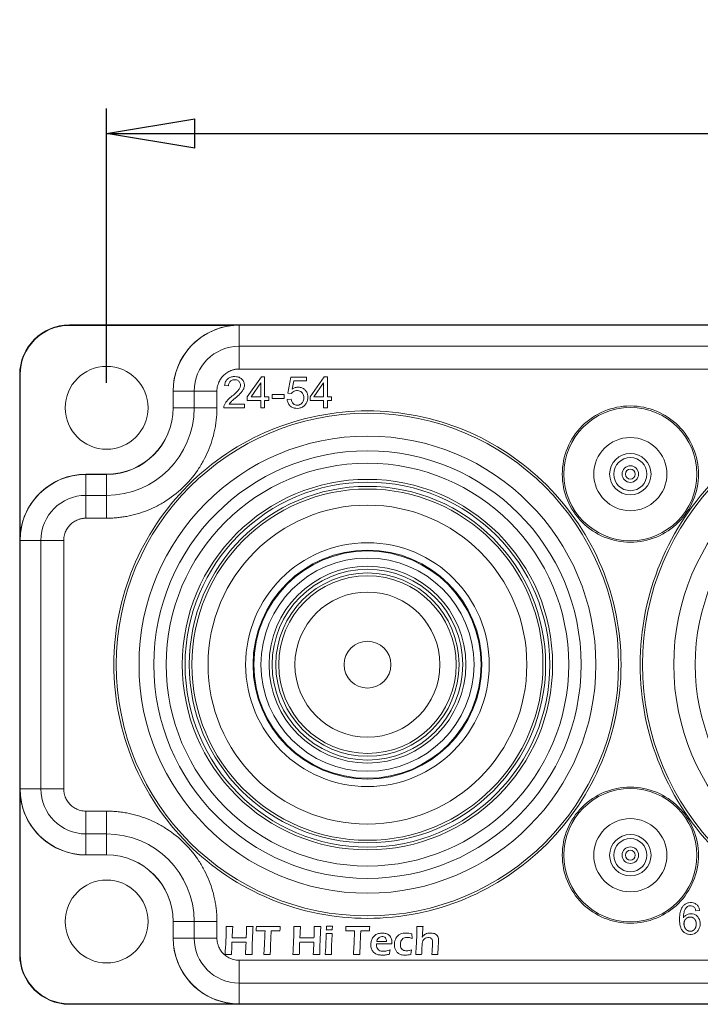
# Model space of a CAD drawing. Header units: millimetres. Extents: x 87 to 873, y 218 to 565.
# Tile 2 of 6: x 87 to 169, y 386 to 504. Entities that reach past the tile are written whole.
import ezdxf

# ---------------------------------------------------------------- set-up
doc = ezdxf.new("R2010")
doc.units = ezdxf.units.MM
doc.header["$LTSCALE"] = 3
doc.layers.add('FORMAT', color=7, linetype='Continuous')
doc.styles.add('SLDTEXTSTYLE1', font='TXT', dxfattribs={"width": 0.75})
doc.dimstyles.new('SLDDIMSTYLE0', dxfattribs={"dimtxt": 10.5, "dimasz": 10.668, "dimexe": 0, "dimexo": 0.0625, "dimgap": 2.625, "dimtad": 1, "dimrnd": 1e-09, "dimzin": 12, "dimdsep": 46, "dimtxsty": 'SLDTEXTSTYLE1', "dimblk1": 'CLOSED', "dimblk2": 'CLOSED', "dimsah": 1, "dimcen": 0.09, "dimadec": 0, "dimazin": 3, "dimtfac": 1, "dimtofl": 0, "dimtmove": 0, "dimatfit": 3, "dimldrblk": 'CLOSED', "dimfxl": 1, "dimfrac": 2, "dimtolj": 1, "dimtzin": 12, "dimarcsym": 0})

# ---------------------------------------------------------------- blocks, each defined once
blk = doc.blocks.new('_CLOSED')
at = {"color": 0, "linetype": 'ByBlock', "lineweight": -2}
for p, q in [((-1, 0.166667), (0, 0)), ((-1, 0.166667), (-1, -0.166667)), ((0, 0), (-1, -0.166667)), ((0, 0), (-1, 0))]:
    blk.add_line(p, q, dxfattribs=at)
blk = doc.blocks.new('*D2')
at = {"layer": 'FORMAT'}
for p, q in [((97.26, 460.52), (97.26, 493.64)), ((290.26, 460.52), (290.26, 493.64)), ((97.26, 490.64), (290.26, 490.64))]:
    blk.add_line(p, q, dxfattribs=at)
at = {"layer": 'FORMAT', "xscale": 10.668, "yscale": 10.668, "rotation": 180}
blk.add_blockref('_CLOSED', (97.26, 490.64, -22.05), dxfattribs=at)
at = {"layer": 'FORMAT', "xscale": 10.668, "yscale": 10.668}
blk.add_blockref('_CLOSED', (290.26, 490.64, -22.05), dxfattribs=at)
at = {"layer": 'FORMAT', "insert": (169.87, 504.18, -22.05), "char_height": 10.5, "attachment_point": 1, "style": 'SLDTEXTSTYLE1'}
blk.add_mtext('193', dxfattribs=at)

msp = doc.modelspace()

# ---------------------------------------------------------------- linework, layer by layer
at = {"color": 7, "linetype": 'Continuous', "lineweight": 15}
for p, q in [((92.76, 467.464), (92.76, 467.516)), ((111.048, 467.516), (92.76, 467.516)), ((112.614, 467.464), (92.76, 467.464)), ((112.614, 467.464), (112.614, 467.471)), ((113.26, 467.516), (274.26, 467.516)), ((113.26, 467.497), (113.26, 467.516)), ((113.26, 467.497), (274.26, 467.497)), ((113.26, 467.497), (113.26, 467.474)), ((113.26, 464.949), (113.26, 467.474)), ((113.26, 467.474), (274.26, 467.474)), ((274.26, 464.949), (113.26, 464.949)), ((113.26, 462.195), (113.26, 464.949)), ((86.812, 461.516), (86.76, 461.516)), ((86.76, 461.516), (86.76, 443.728)), ((86.812, 461.516), (86.812, 442.162)), ((274.26, 462.195), (113.26, 462.195)), ((114.247, 458.84), (115.962, 461.275)), ((115.962, 461.275), (116.339, 461.275)), ((116.339, 461.275), (116.339, 458.84)), ((119.15, 459.293), (119.514, 461.224)), ((119.514, 461.224), (121.383, 461.224)), ((121.383, 461.224), (121.383, 460.783)), ((121.837, 458.84), (123.552, 461.275)), ((123.552, 461.275), (123.929, 461.275)), ((123.929, 461.275), (123.929, 458.84)), ((111.98, 460.155), (111.506, 460.204)), ((115.878, 460.534), (114.701, 458.84)), ((115.878, 458.84), (115.878, 460.534)), ((119.883, 460.783), (119.68, 459.773)), ((121.383, 460.783), (119.883, 460.783)), ((123.467, 460.534), (122.291, 458.84)), ((123.467, 458.84), (123.467, 460.534)), ((105.286, 459.516), (105.302, 459.516)), ((105.286, 457.516), (105.286, 459.516)), ((105.302, 459.516), (107.828, 459.516)), ((105.302, 457.516), (105.302, 459.516)), ((107.828, 459.516), (110.581, 459.516)), ((107.828, 459.516), (107.828, 457.516)), ((110.581, 457.516), (110.581, 459.516)), ((114.247, 458.416), (114.247, 458.84)), ((114.701, 458.84), (115.878, 458.84)), ((116.339, 458.84), (116.847, 458.84)), ((116.847, 458.84), (116.847, 458.416)), ((117.267, 458.645), (117.267, 459.109)), ((117.267, 459.109), (118.685, 459.109)), ((118.685, 458.645), (118.685, 459.109)), ((119.583, 459.237), (119.15, 459.293)), ((121.837, 458.416), (121.837, 458.84)), ((122.291, 458.84), (123.467, 458.84)), ((123.929, 458.84), (124.437, 458.84)), ((124.437, 458.84), (124.437, 458.416)), ((112.06, 457.96), (113.903, 457.96)), ((113.903, 457.96), (113.903, 457.516)), ((115.878, 458.416), (114.247, 458.416)), ((115.878, 457.516), (115.878, 458.416)), ((116.339, 458.416), (116.339, 457.516)), ((116.847, 458.416), (116.339, 458.416)), ((118.685, 458.645), (117.267, 458.645)), ((119.067, 458.501), (119.552, 458.542)), ((123.467, 458.416), (121.837, 458.416)), ((123.467, 457.516), (123.467, 458.416)), ((123.929, 458.416), (123.929, 457.516)), ((124.437, 458.416), (123.929, 458.416)), ((105.286, 457.516), (105.302, 457.516)), ((107.828, 457.516), (105.302, 457.516)), ((107.828, 457.516), (110.581, 457.516)), ((113.903, 457.516), (111.419, 457.516)), ((116.339, 457.516), (115.878, 457.516)), ((123.929, 457.516), (123.467, 457.516)), ((94.76, 449.49), (94.76, 449.474)), ((94.76, 449.49), (97.26, 449.49)), ((94.76, 446.949), (94.76, 449.474)), ((94.76, 449.474), (97.26, 449.474)), ((97.26, 449.474), (97.26, 449.49)), ((97.26, 446.949), (97.26, 449.474)), ((97.26, 446.949), (94.76, 446.949)), ((94.76, 446.949), (94.76, 444.195)), ((97.26, 446.949), (97.26, 444.195)), ((94.76, 444.195), (97.26, 444.195)), ((86.805, 442.163), (86.812, 442.162)), ((86.76, 411.516), (86.76, 441.516)), ((86.76, 441.516), (86.779, 441.516)), ((86.779, 411.516), (86.779, 441.516)), ((86.802, 441.516), (86.779, 441.516)), ((86.802, 441.516), (89.328, 441.516)), ((86.802, 411.516), (86.802, 441.516)), ((89.328, 441.516), (92.081, 441.516)), ((89.328, 441.516), (89.328, 411.516)), ((92.081, 411.516), (92.081, 441.516)), ((86.779, 411.516), (86.76, 411.516)), ((86.779, 411.516), (86.802, 411.516)), ((89.328, 411.516), (86.802, 411.516)), ((92.081, 411.516), (89.328, 411.516)), ((86.812, 410.871), (86.805, 410.87)), ((86.812, 410.871), (86.812, 391.516)), ((86.76, 409.305), (86.76, 391.516)), ((97.26, 408.838), (94.76, 408.838)), ((94.76, 406.084), (94.76, 408.838)), ((97.26, 406.084), (97.26, 408.838)), ((94.76, 406.084), (97.26, 406.084)), ((94.76, 403.559), (94.76, 406.084)), ((97.26, 406.084), (97.26, 403.559)), ((97.26, 403.559), (94.76, 403.559)), ((94.76, 403.543), (94.76, 403.559)), ((97.26, 403.543), (94.76, 403.543)), ((97.26, 403.543), (97.26, 403.559)), ((168.873, 396.855), (168.414, 396.819)), ((105.302, 395.516), (105.286, 395.516)), ((105.286, 393.516), (105.286, 395.516)), ((107.828, 395.516), (105.302, 395.516)), ((105.302, 393.516), (105.302, 395.516)), ((107.828, 395.516), (107.828, 393.516)), ((107.828, 395.516), (110.581, 395.516)), ((110.581, 393.516), (110.581, 395.516)), ((105.286, 393.516), (105.302, 393.516)), ((107.828, 393.516), (105.302, 393.516)), ((107.828, 393.516), (110.581, 393.516)), ((112.42, 393.536), (114.117, 393.536)), ((120.602, 393.536), (122.299, 393.536)), ((134.162, 393.471), (134.124, 394.017)), ((114.097, 393), (112.395, 393)), ((122.279, 393), (120.577, 393)), ((131.694, 392.8), (129.867, 392.798)), ((129.887, 393.09), (131.053, 393.087)), ((86.812, 391.516), (86.76, 391.516)), ((113.26, 390.838), (274.26, 390.838)), ((113.26, 388.084), (113.26, 390.838)), ((113.26, 388.084), (274.26, 388.084)), ((113.26, 385.559), (113.26, 388.084)), ((92.76, 385.569), (92.76, 385.516)), ((92.76, 385.569), (112.614, 385.569)), ((92.76, 385.516), (111.048, 385.516)), ((112.614, 385.562), (112.614, 385.569)), ((274.26, 385.559), (113.26, 385.559)), ((113.26, 385.559), (113.26, 385.536)), ((274.26, 385.536), (113.26, 385.536)), ((113.26, 385.516), (113.26, 385.536)), ((274.26, 385.516), (113.26, 385.516))]:
    msp.add_line(p, q, dxfattribs=at)
for centre, radius in [((97.26, 457.516), 5), ((193.76, 426.517), 31.786), ((128.76, 426.517), 30.337), ((160.51, 449.516), 8.039), ((128.76, 426.517), 27.589), ((193.76, 426.517), 28.011), ((160.51, 449.516), 4.416), ((128.76, 426.517), 25.806), ((160.51, 449.516), 2.5), ((193.76, 426.517), 25.414), ((128.76, 426.517), 24.308), ((160.51, 449.516), 2), ((160.51, 449.516), 1), ((160.51, 449.516), 0.6), ((128.76, 426.517), 22.362), ((128.76, 426.517), 22.025), ((128.76, 426.517), 21.516), ((128.76, 426.517), 21.199), ((128.76, 426.517), 19.251), ((128.76, 426.517), 14.712), ((128.76, 426.517), 13.82), ((128.76, 426.517), 13.72), ((128.76, 426.517), 12.869), ((128.76, 426.517), 11.883), ((128.76, 426.517), 11.512), ((128.76, 426.517), 11.066), ((128.76, 426.517), 10.72), ((128.76, 426.517), 8.76), ((128.76, 426.517), 2.829), ((160.51, 403.516), 8.039), ((160.51, 403.516), 4.416), ((160.51, 403.516), 2.5), ((160.51, 403.516), 2), ((160.51, 403.516), 1), ((160.51, 403.516), 0.6), ((97.26, 395.516), 5)]:
    msp.add_circle(centre, radius, dxfattribs=at)
for centre, radius, start, end in [((92.76, 461.516), 6, 90, 180), ((92.76, 461.516), 5.948, 90, 180), ((113.26, 459.516), 7.974, 94.6463, 180), ((113.26, 459.516), 7.958, 90, 180), ((113.26, 459.516), 8, 90, 94.63868), ((113.26, 459.516), 7.981, 90, 94.64425), ((113.26, 459.516), 5.432, 90, 180), ((97.26, 457.516), 10.568, 270, 0), ((97.26, 457.516), 8.042, 270, 0), ((97.26, 457.516), 8.026, 270, 0), ((94.76, 441.516), 7.958, 90, 180), ((94.76, 441.516), 7.974, 90, 175.3537), ((94.76, 441.516), 5.432, 90, 180), ((94.76, 441.516), 8, 175.36132, 180), ((94.76, 441.516), 7.981, 175.35575, 180), ((94.76, 411.516), 8, 180, 184.63868), ((94.76, 411.516), 7.981, 180, 184.64425), ((94.76, 411.516), 7.958, 180, 270), ((94.76, 411.516), 5.432, 180, 270), ((94.76, 411.516), 7.974, 184.6463, 270), ((97.26, 395.516), 10.568, 0, 90), ((97.26, 395.516), 8.042, 0, 90), ((97.26, 395.516), 8.026, 0, 90), ((113.26, 393.516), 7.974, 180, 265.3537), ((113.26, 393.516), 7.958, 180, 270), ((113.26, 393.516), 5.432, 180, 270), ((92.76, 391.516), 6, 180, 270), ((92.76, 391.516), 5.948, 180, 270), ((113.26, 393.516), 8, 265.36132, 270), ((113.26, 393.516), 7.981, 265.35575, 270)]:
    msp.add_arc(centre, radius, start, end, dxfattribs=at)
for points, knots in [([(111.048, 467.516), (111.11, 467.517), (111.239, 467.517), (111.442, 467.517), (111.665, 467.517), (111.906, 467.517), (112.225, 467.516), (112.679, 467.517), (113.045, 467.517), (113.26, 467.516)], [0, 0, 0, 0, 0.0820092, 0.1731084, 0.2732123, 0.3822502, 0.5001782, 0.7059035, 1, 1, 1, 1]), ([(112.758, 467.501), (112.765, 467.501), (112.767, 467.502), (112.758, 467.503), (112.75, 467.503), (112.726, 467.504), (112.709, 467.504), (112.657, 467.505), (112.622, 467.506), (112.514, 467.507), (112.442, 467.508), (112.225, 467.51), (112.079, 467.512), (111.64, 467.515), (111.345, 467.516), (111.048, 467.516)], [0, 0, 0, 0, 0.015625, 0.015625, 0.03125, 0.03125, 0.0625, 0.0625, 0.125, 0.125, 0.25, 0.25, 0.5, 0.5, 1, 1, 1, 1]), ([(112.614, 467.471), (112.578, 467.474), (112.557, 467.477), (112.556, 467.484), (112.577, 467.487), (112.613, 467.49)], [0, 0, 0, 0, 0.5, 0.5, 1, 1, 1, 1]), ([(113.26, 462.195), (113.203, 462.194), (113.091, 462.192), (112.923, 462.176), (112.757, 462.15), (112.594, 462.113), (112.432, 462.066), (112.155, 461.966), (111.778, 461.772), (111.353, 461.424), (111.004, 460.998), (110.784, 460.572), (110.658, 460.185), (110.593, 459.853), (110.585, 459.629), (110.581, 459.516)], [0, 0, 0, 0, 0.0403165, 0.0803078, 0.1201319, 0.1599486, 0.199918, 0.2401983, 0.3700643, 0.5000578, 0.6299239, 0.7599174, 0.8400741, 0.9196748, 1, 1, 1, 1]), ([(111.506, 460.204), (111.519, 460.341), (111.545, 460.476), (111.643, 460.734), (111.715, 460.854), (111.908, 461.055), (112.024, 461.132), (112.278, 461.24), (112.415, 461.27), (112.688, 461.296), (112.825, 461.294), (113.1, 461.256), (113.233, 461.218), (113.478, 461.089), (113.585, 461.001), (113.717, 460.841), (113.755, 460.784), (113.819, 460.662), (113.844, 460.597), (113.898, 460.398), (113.907, 460.257), (113.875, 459.984), (113.833, 459.849), (113.707, 459.604), (113.625, 459.492), (113.448, 459.284), (113.351, 459.187), (113.052, 458.906), (112.84, 458.731), (112.528, 458.463), (112.424, 458.373), (112.225, 458.184), (112.134, 458.081), (112.06, 457.96)], [0, 0, 0, 0, 0.0625, 0.0625, 0.125, 0.125, 0.1875, 0.1875, 0.25, 0.25, 0.3125, 0.3125, 0.375, 0.375, 0.4375, 0.4375, 0.46875, 0.46875, 0.5, 0.5, 0.5625, 0.5625, 0.625, 0.625, 0.6875, 0.6875, 0.75, 0.75, 0.875, 0.875, 0.9375, 0.9375, 1, 1, 1, 1]), ([(111.419, 457.516), (111.417, 457.578), (111.421, 457.638), (111.444, 457.756), (111.462, 457.815), (111.531, 457.984), (111.591, 458.089), (111.801, 458.387), (111.975, 458.555), (112.334, 458.874), (112.524, 459.022), (112.793, 459.261), (112.881, 459.342), (113.05, 459.512), (113.132, 459.6), (113.275, 459.792), (113.337, 459.896), (113.419, 460.122), (113.434, 460.245), (113.398, 460.482), (113.344, 460.594), (113.183, 460.773), (113.078, 460.84), (112.848, 460.909), (112.726, 460.916), (112.487, 460.89), (112.369, 460.851), (112.173, 460.714), (112.094, 460.618), (111.999, 460.396), (111.981, 460.276), (111.98, 460.155)], [0, 0, 0, 0, 0.03125, 0.03125, 0.0625, 0.0625, 0.125, 0.125, 0.25, 0.25, 0.375, 0.375, 0.4375, 0.4375, 0.5, 0.5, 0.5625, 0.5625, 0.625, 0.625, 0.6875, 0.6875, 0.75, 0.75, 0.8125, 0.8125, 0.875, 0.875, 0.9375, 0.9375, 1, 1, 1, 1]), ([(119.68, 459.773), (119.792, 459.851), (119.912, 459.913), (120.172, 459.996), (120.307, 460.013), (120.578, 460.003), (120.713, 459.977), (120.964, 459.875), (121.079, 459.8), (121.28, 459.616), (121.364, 459.509), (121.489, 459.266), (121.527, 459.136), (121.565, 458.865), (121.565, 458.73), (121.532, 458.462), (121.497, 458.329), (121.39, 458.083), (121.315, 457.966), (121.139, 457.762), (121.033, 457.673), (120.797, 457.541), (120.666, 457.497), (120.399, 457.451), (120.264, 457.447), (119.992, 457.47), (119.86, 457.5), (119.609, 457.606), (119.496, 457.681), (119.301, 457.871), (119.223, 457.983), (119.112, 458.233), (119.081, 458.365), (119.067, 458.501)], [0, 0, 0, 0, 0.0625, 0.0625, 0.125, 0.125, 0.1875, 0.1875, 0.25, 0.25, 0.3125, 0.3125, 0.375, 0.375, 0.4375, 0.4375, 0.5, 0.5, 0.5625, 0.5625, 0.625, 0.625, 0.6875, 0.6875, 0.75, 0.75, 0.8125, 0.8125, 0.875, 0.875, 0.9375, 0.9375, 1, 1, 1, 1]), ([(119.552, 458.542), (119.567, 458.447), (119.59, 458.354), (119.664, 458.177), (119.716, 458.094), (119.854, 457.959), (119.936, 457.906), (120.117, 457.841), (120.215, 457.829), (120.406, 457.837), (120.502, 457.858), (120.676, 457.937), (120.755, 457.996), (120.889, 458.134), (120.944, 458.214), (121.023, 458.39), (121.047, 458.483), (121.072, 458.673), (121.074, 458.77), (121.056, 458.96), (121.036, 459.056), (120.962, 459.232), (120.907, 459.314), (120.772, 459.449), (120.69, 459.504), (120.513, 459.577), (120.417, 459.595), (120.226, 459.605), (120.129, 459.596), (119.945, 459.546), (119.857, 459.502), (119.703, 459.389), (119.635, 459.319), (119.583, 459.237)], [0, 0, 0, 0, 0.0625, 0.0625, 0.125, 0.125, 0.1875, 0.1875, 0.25, 0.25, 0.3125, 0.3125, 0.375, 0.375, 0.4375, 0.4375, 0.5, 0.5, 0.5625, 0.5625, 0.625, 0.625, 0.6875, 0.6875, 0.75, 0.75, 0.8125, 0.8125, 0.875, 0.875, 0.9375, 0.9375, 1, 1, 1, 1]), ([(168.732, 449.516), (168.732, 447.336), (167.866, 445.244), (164.782, 442.16), (162.69, 441.294), (158.329, 441.294), (156.238, 442.16), (153.154, 445.244), (152.287, 447.336), (152.287, 451.697), (153.154, 453.789), (156.238, 456.872), (158.329, 457.739), (162.69, 457.739), (164.782, 456.872), (167.866, 453.789), (168.732, 451.697), (168.732, 449.516)], [0, 0, 0, 0, 0.125, 0.125, 0.25, 0.25, 0.375, 0.375, 0.5, 0.5, 0.625, 0.625, 0.75, 0.75, 0.875, 0.875, 1, 1, 1, 1]), ([(225.829, 426.517), (225.829, 418.012), (222.45, 409.854), (210.422, 397.827), (202.265, 394.448), (185.255, 394.448), (177.098, 397.827), (165.07, 409.854), (161.691, 418.012), (161.691, 435.022), (165.07, 443.179), (177.098, 455.207), (185.255, 458.586), (202.265, 458.586), (210.422, 455.207), (222.45, 443.179), (225.829, 435.022), (225.829, 426.517)], [0, 0, 0, 0, 0.125, 0.125, 0.25, 0.25, 0.375, 0.375, 0.5, 0.5, 0.625, 0.625, 0.75, 0.75, 0.875, 0.875, 1, 1, 1, 1]), ([(110.581, 457.516), (110.58, 457.4), (110.578, 457.168), (110.564, 456.82), (110.542, 456.472), (110.51, 456.126), (110.469, 455.781), (110.419, 455.436), (110.307, 454.783), (110.083, 453.83), (109.659, 452.589), (109.108, 451.378), (108.193, 449.812), (106.747, 448.03), (104.965, 446.583), (103.398, 445.668), (102.188, 445.117), (100.947, 444.694), (99.909, 444.449), (99.083, 444.316), (98.478, 444.247), (97.87, 444.203), (97.463, 444.198), (97.26, 444.195)], [0, 0, 0, 0, 0.016684, 0.0333385, 0.0499748, 0.0666044, 0.0832387, 0.099889, 0.1165668, 0.1783171, 0.2400926, 0.3044171, 0.3687669, 0.5000034, 0.6312398, 0.6955644, 0.7599141, 0.8216645, 0.8834399, 0.9125962, 0.9417009, 0.9708151, 1, 1, 1, 1]), ([(159.387, 426.517), (159.387, 418.394), (156.16, 410.604), (144.673, 399.117), (136.882, 395.89), (120.637, 395.89), (112.847, 399.117), (101.36, 410.604), (98.133, 418.394), (98.133, 434.639), (101.36, 442.43), (112.847, 453.917), (120.637, 457.144), (136.882, 457.144), (144.673, 453.917), (156.16, 442.43), (159.387, 434.639), (159.387, 426.517)], [0, 0, 0, 0, 0.125, 0.125, 0.25, 0.25, 0.375, 0.375, 0.5, 0.5, 0.625, 0.625, 0.75, 0.75, 0.875, 0.875, 1, 1, 1, 1]), ([(86.76, 443.728), (86.76, 443.431), (86.761, 443.136), (86.765, 442.697), (86.766, 442.551), (86.768, 442.333), (86.769, 442.261), (86.771, 442.154), (86.771, 442.118), (86.772, 442.066), (86.773, 442.049), (86.773, 442.026), (86.774, 442.018), (86.775, 442.01), (86.775, 442.012), (86.776, 442.018)], [0, 0, 0, 0, 0.5, 0.5, 0.75, 0.75, 0.875, 0.875, 0.9375, 0.9375, 0.96875, 0.96875, 0.984375, 0.984375, 1, 1, 1, 1]), ([(86.76, 441.516), (86.76, 441.732), (86.76, 442.097), (86.76, 442.605), (86.76, 443.021), (86.76, 443.393), (86.76, 443.622), (86.76, 443.728)], [0, 0, 0, 0, 0.2943736, 0.4998387, 0.6915428, 0.8583687, 1, 1, 1, 1]), ([(94.76, 444.195), (94.703, 444.194), (94.591, 444.192), (94.423, 444.176), (94.257, 444.15), (94.094, 444.113), (93.932, 444.066), (93.655, 443.966), (93.278, 443.772), (92.853, 443.424), (92.504, 442.998), (92.284, 442.572), (92.158, 442.185), (92.093, 441.853), (92.085, 441.629), (92.081, 441.516)], [0, 0, 0, 0, 0.0403165, 0.0803078, 0.1201319, 0.1599486, 0.199918, 0.2401983, 0.3700643, 0.5000578, 0.6299239, 0.7599174, 0.8400741, 0.9196748, 1, 1, 1, 1]), ([(86.786, 442.163), (86.789, 442.199), (86.792, 442.22), (86.799, 442.22), (86.802, 442.198), (86.805, 442.163)], [0, 0, 0, 0, 0.5, 0.5, 1, 1, 1, 1]), ([(86.76, 409.305), (86.76, 409.366), (86.76, 409.495), (86.76, 409.698), (86.76, 409.921), (86.76, 410.163), (86.76, 410.482), (86.76, 410.936), (86.76, 411.301), (86.76, 411.516)], [0, 0, 0, 0, 0.0820092, 0.1731084, 0.2732123, 0.3822502, 0.5001782, 0.7059035, 1, 1, 1, 1]), ([(92.081, 411.516), (92.082, 411.46), (92.084, 411.347), (92.1, 411.18), (92.126, 411.014), (92.163, 410.85), (92.21, 410.689), (92.31, 410.412), (92.504, 410.035), (92.853, 409.61), (93.278, 409.261), (93.705, 409.041), (94.092, 408.915), (94.423, 408.85), (94.647, 408.842), (94.76, 408.838)], [0, 0, 0, 0, 0.0403165, 0.0803078, 0.1201319, 0.1599486, 0.199918, 0.2401983, 0.3700643, 0.5000578, 0.6299239, 0.7599174, 0.8400741, 0.9196748, 1, 1, 1, 1]), ([(168.732, 403.516), (168.732, 401.336), (167.866, 399.244), (164.782, 396.16), (162.69, 395.294), (158.329, 395.294), (156.238, 396.16), (153.154, 399.244), (152.287, 401.336), (152.287, 405.697), (153.154, 407.789), (156.238, 410.872), (158.329, 411.739), (162.69, 411.739), (164.782, 410.872), (167.866, 407.789), (168.732, 405.697), (168.732, 403.516)], [0, 0, 0, 0, 0.125, 0.125, 0.25, 0.25, 0.375, 0.375, 0.5, 0.5, 0.625, 0.625, 0.75, 0.75, 0.875, 0.875, 1, 1, 1, 1]), ([(86.776, 411.015), (86.775, 411.021), (86.775, 411.023), (86.774, 411.014), (86.773, 411.006), (86.773, 410.983), (86.772, 410.966), (86.771, 410.914), (86.771, 410.878), (86.769, 410.771), (86.768, 410.699), (86.766, 410.481), (86.765, 410.336), (86.761, 409.897), (86.76, 409.602), (86.76, 409.305)], [0, 0, 0, 0, 0.015625, 0.015625, 0.03125, 0.03125, 0.0625, 0.0625, 0.125, 0.125, 0.25, 0.25, 0.5, 0.5, 1, 1, 1, 1]), ([(86.805, 410.87), (86.802, 410.835), (86.799, 410.813), (86.792, 410.813), (86.789, 410.834), (86.786, 410.87)], [0, 0, 0, 0, 0.5, 0.5, 1, 1, 1, 1]), ([(97.26, 408.838), (97.376, 408.837), (97.608, 408.835), (97.957, 408.821), (98.304, 408.798), (98.65, 408.767), (98.996, 408.726), (99.34, 408.676), (99.994, 408.564), (100.947, 408.339), (102.188, 407.916), (103.398, 407.365), (104.965, 406.45), (106.747, 405.003), (108.193, 403.221), (109.108, 401.655), (109.659, 400.445), (110.083, 399.203), (110.327, 398.166), (110.461, 397.34), (110.53, 396.734), (110.573, 396.126), (110.578, 395.72), (110.581, 395.516)], [0, 0, 0, 0, 0.016684, 0.0333385, 0.0499748, 0.0666044, 0.0832387, 0.099889, 0.1165668, 0.1783171, 0.2400926, 0.3044171, 0.3687669, 0.5000034, 0.6312398, 0.6955644, 0.7599141, 0.8216645, 0.8834399, 0.9125962, 0.9417009, 0.9708151, 1, 1, 1, 1]), ([(166.916, 395.955), (166.984, 396.058), (167.064, 396.15), (167.258, 396.304), (167.367, 396.36), (167.601, 396.438), (167.722, 396.456), (167.969, 396.453), (168.089, 396.433), (168.322, 396.348), (168.426, 396.285), (168.615, 396.125), (168.696, 396.032), (168.89, 395.717), (168.941, 395.47), (168.938, 395.104), (168.923, 394.98), (168.863, 394.745), (168.817, 394.63), (168.697, 394.417), (168.622, 394.319), (168.44, 394.153), (168.337, 394.088), (168.109, 393.993), (167.99, 393.966), (167.744, 393.947), (167.622, 393.953), (167.379, 393.999), (167.264, 394.04), (167.049, 394.159), (166.953, 394.236), (166.784, 394.414), (166.714, 394.515), (166.608, 394.735), (166.569, 394.852), (166.483, 395.205), (166.462, 395.451), (166.454, 395.936), (166.464, 396.178), (166.535, 396.66), (166.595, 396.902), (166.761, 397.228), (166.828, 397.328), (166.993, 397.508), (167.09, 397.586), (167.303, 397.704), (167.421, 397.745), (167.661, 397.79), (167.785, 397.796), (168.028, 397.779), (168.15, 397.755), (168.377, 397.662), (168.481, 397.594), (168.656, 397.424), (168.727, 397.321), (168.827, 397.097), (168.857, 396.977), (168.873, 396.855)], [0, 0, 0, 0, 0.03125, 0.03125, 0.0625, 0.0625, 0.09375, 0.09375, 0.125, 0.125, 0.15625, 0.15625, 0.1875, 0.1875, 0.25, 0.25, 0.28125, 0.28125, 0.3125, 0.3125, 0.34375, 0.34375, 0.375, 0.375, 0.40625, 0.40625, 0.4375, 0.4375, 0.46875, 0.46875, 0.5, 0.5, 0.53125, 0.53125, 0.5625, 0.5625, 0.625, 0.625, 0.6875, 0.6875, 0.75, 0.75, 0.78125, 0.78125, 0.8125, 0.8125, 0.84375, 0.84375, 0.875, 0.875, 0.90625, 0.90625, 0.9375, 0.9375, 0.96875, 0.96875, 1, 1, 1, 1]), ([(168.414, 396.819), (168.401, 396.877), (168.385, 396.934), (168.345, 397.045), (168.32, 397.1), (168.255, 397.199), (168.213, 397.242), (168.121, 397.316), (168.07, 397.346), (167.903, 397.412), (167.782, 397.421), (167.606, 397.394), (167.549, 397.376), (167.442, 397.327), (167.392, 397.293), (167.256, 397.179), (167.182, 397.084), (167.065, 396.88), (167.021, 396.77), (166.932, 396.426), (166.918, 396.191), (166.916, 395.955)], [0, 0, 0, 0, 0.0625, 0.0625, 0.125, 0.125, 0.1875, 0.1875, 0.25, 0.25, 0.375, 0.375, 0.4375, 0.4375, 0.5, 0.5, 0.625, 0.625, 0.75, 0.75, 1, 1, 1, 1]), ([(166.988, 395.34), (166.988, 395.129), (167.003, 395.025), (167.064, 394.822), (167.107, 394.727), (167.229, 394.555), (167.308, 394.482), (167.492, 394.376), (167.595, 394.342), (167.805, 394.326), (167.913, 394.341), (168.106, 394.425), (168.192, 394.493), (168.331, 394.652), (168.383, 394.747), (168.448, 394.948), (168.463, 395.054), (168.47, 395.264), (168.463, 395.369), (168.416, 395.576), (168.373, 395.676), (168.249, 395.846), (168.167, 395.918), (167.982, 396.017), (167.876, 396.043), (167.664, 396.051), (167.557, 396.035), (167.361, 395.956), (167.273, 395.893), (167.127, 395.74), (167.071, 395.647), (167.002, 395.448), (166.988, 395.34), (166.988, 395.129)], [-0.0625, -0.0625, 0, 0, 0.0625, 0.0625, 0.125, 0.125, 0.1875, 0.1875, 0.25, 0.25, 0.3125, 0.3125, 0.375, 0.375, 0.4375, 0.4375, 0.5, 0.5, 0.5625, 0.5625, 0.625, 0.625, 0.6875, 0.6875, 0.75, 0.75, 0.8125, 0.8125, 0.875, 0.875, 0.9375, 0.9375, 1, 1, 1.0625, 1.0625]), ([(111.703, 394.919), (111.801, 394.918), (111.898, 394.916), (111.996, 394.915), (112.079, 394.914), (112.162, 394.914), (112.245, 394.915), (112.328, 394.916), (112.411, 394.918), (112.494, 394.919)], [0, 0, 0, 0, 0.00029354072, 0.00029354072, 0.00029354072, 0.00054227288, 0.00054227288, 0.00054227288, 0.00079105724, 0.00079105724, 0.00079105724, 0.00079105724]), ([(112.494, 394.919), (112.483, 394.732), (112.472, 394.544), (112.462, 394.357), (112.454, 394.22), (112.446, 394.083), (112.439, 393.947), (112.435, 393.878), (112.432, 393.81), (112.428, 393.741), (112.425, 393.673), (112.422, 393.604), (112.42, 393.536)], [0, 0, 0, 0, 0.0005631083, 0.0005631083, 0.0005631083, 0.0009742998, 0.0009742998, 0.0009742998, 0.0011798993, 0.0011798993, 0.0011798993, 0.0013855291, 0.0013855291, 0.0013855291, 0.0013855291]), ([(114.117, 393.536), (114.125, 393.709), (114.133, 393.883), (114.139, 394.056), (114.145, 394.2), (114.151, 394.344), (114.155, 394.487), (114.157, 394.559), (114.158, 394.631), (114.158, 394.703), (114.158, 394.775), (114.158, 394.847), (114.158, 394.919)], [0, 0, 0, 0, 0.0005209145, 0.0005209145, 0.0005209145, 0.0009525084, 0.0009525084, 0.0009525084, 0.0011683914, 0.0011683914, 0.0011683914, 0.0013843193, 0.0013843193, 0.0013843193, 0.0013843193]), ([(114.158, 394.919), (114.265, 394.918), (114.371, 394.917), (114.478, 394.916), (114.556, 394.915), (114.635, 394.915), (114.713, 394.916), (114.792, 394.917), (114.871, 394.918), (114.949, 394.919)], [0, 0, 0, 0, 0.00031936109, 0.00031936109, 0.00031936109, 0.00055510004, 0.00055510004, 0.00055510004, 0.00079087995, 0.00079087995, 0.00079087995, 0.00079087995]), ([(114.949, 394.919), (114.915, 394.353), (114.883, 393.786), (114.847, 392.935), (114.837, 392.652), (114.827, 392.226), (114.825, 392.084), (114.821, 391.8), (114.818, 391.658), (114.818, 391.516)], [0, 0, 0, 0, 0.5, 0.5, 0.75, 0.75, 0.875, 0.875, 1, 1, 1, 1]), ([(115.322, 394.373), (115.325, 394.433), (115.328, 394.493), (115.331, 394.553), (115.334, 394.614), (115.337, 394.675), (115.339, 394.736), (115.341, 394.797), (115.343, 394.858), (115.344, 394.919)], [0, 0, 0, 0, 0.00017976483, 0.00017976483, 0.00017976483, 0.00036307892, 0.00036307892, 0.00036307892, 0.00054643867, 0.00054643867, 0.00054643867, 0.00054643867]), ([(115.344, 394.919), (115.737, 394.917), (116.129, 394.915), (116.522, 394.915), (116.805, 394.915), (117.088, 394.915), (117.371, 394.916), (117.654, 394.917), (117.937, 394.918), (118.22, 394.919)], [0, 0, 0, 0, 0.0011774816, 0.0011774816, 0.0011774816, 0.0020266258, 0.0020266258, 0.0020266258, 0.0028757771, 0.0028757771, 0.0028757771, 0.0028757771]), ([(118.22, 394.919), (118.216, 394.86), (118.212, 394.801), (118.208, 394.742), (118.205, 394.681), (118.202, 394.619), (118.199, 394.558), (118.197, 394.496), (118.195, 394.435), (118.195, 394.373)], [0, 0, 0, 0, 0.00017780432, 0.00017780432, 0.00017780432, 0.00036214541, 0.00036214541, 0.00036214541, 0.00054661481, 0.00054661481, 0.00054661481, 0.00054661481]), ([(119.884, 394.919), (119.982, 394.918), (120.08, 394.916), (120.178, 394.915), (120.261, 394.914), (120.344, 394.914), (120.427, 394.915), (120.51, 394.916), (120.592, 394.918), (120.675, 394.919)], [0, 0, 0, 0, 0.00029354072, 0.00029354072, 0.00029354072, 0.00054227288, 0.00054227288, 0.00054227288, 0.00079105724, 0.00079105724, 0.00079105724, 0.00079105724]), ([(120.675, 394.919), (120.664, 394.732), (120.654, 394.544), (120.643, 394.357), (120.636, 394.22), (120.628, 394.083), (120.621, 393.947), (120.617, 393.878), (120.613, 393.81), (120.61, 393.741), (120.607, 393.673), (120.604, 393.604), (120.602, 393.536)], [0, 0, 0, 0, 0.0005631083, 0.0005631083, 0.0005631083, 0.0009742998, 0.0009742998, 0.0009742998, 0.0011798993, 0.0011798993, 0.0011798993, 0.0013855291, 0.0013855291, 0.0013855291, 0.0013855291]), ([(122.299, 393.536), (122.307, 393.709), (122.314, 393.883), (122.321, 394.056), (122.327, 394.2), (122.332, 394.344), (122.336, 394.487), (122.339, 394.559), (122.34, 394.631), (122.34, 394.703), (122.34, 394.775), (122.34, 394.847), (122.34, 394.919)], [0, 0, 0, 0, 0.0005209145, 0.0005209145, 0.0005209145, 0.0009525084, 0.0009525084, 0.0009525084, 0.0011683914, 0.0011683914, 0.0011683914, 0.0013843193, 0.0013843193, 0.0013843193, 0.0013843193]), ([(122.34, 394.919), (122.446, 394.918), (122.553, 394.917), (122.659, 394.916), (122.738, 394.915), (122.817, 394.915), (122.895, 394.916), (122.974, 394.917), (123.052, 394.918), (123.131, 394.919)], [0, 0, 0, 0, 0.00031936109, 0.00031936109, 0.00031936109, 0.00055510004, 0.00055510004, 0.00055510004, 0.00079087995, 0.00079087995, 0.00079087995, 0.00079087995]), ([(123.131, 394.919), (123.097, 394.353), (123.064, 393.786), (123.028, 392.935), (123.019, 392.652), (123.009, 392.226), (123.006, 392.084), (123.002, 391.8), (122.999, 391.658), (122.999, 391.516)], [0, 0, 0, 0, 0.5, 0.5, 0.75, 0.75, 0.875, 0.875, 1, 1, 1, 1]), ([(123.791, 394.486), (123.794, 394.564), (123.797, 394.643), (123.799, 394.722), (123.8, 394.762), (123.8, 394.801), (123.801, 394.841), (123.801, 394.86), (123.801, 394.88), (123.801, 394.9), (123.801, 394.92), (123.801, 394.939), (123.801, 394.959)], [0, 0, 0, 0, 0.000236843, 0.000236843, 0.000236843, 0.0003553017, 0.0003553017, 0.0003553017, 0.00041454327, 0.00041454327, 0.00041454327, 0.00047378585, 0.00047378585, 0.00047378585, 0.00047378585]), ([(123.801, 394.959), (123.877, 394.957), (123.952, 394.956), (124.028, 394.955), (124.112, 394.954), (124.196, 394.954), (124.28, 394.955), (124.363, 394.955), (124.447, 394.957), (124.531, 394.959)], [0, 0, 0, 0, 0.00022690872, 0.00022690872, 0.00022690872, 0.0004786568, 0.0004786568, 0.0004786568, 0.00073051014, 0.00073051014, 0.00073051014, 0.00073051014]), ([(124.531, 394.959), (124.528, 394.932), (124.526, 394.904), (124.524, 394.877), (124.52, 394.821), (124.519, 394.766), (124.517, 394.711), (124.514, 394.636), (124.512, 394.561), (124.509, 394.486)], [0, 0, 0, 0, 0.00008298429, 0.00008298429, 0.00008298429, 0.00024891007, 0.00024891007, 0.00024891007, 0.00047423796, 0.00047423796, 0.00047423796, 0.00047423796]), ([(126.141, 394.373), (126.144, 394.433), (126.147, 394.493), (126.15, 394.553), (126.153, 394.614), (126.156, 394.675), (126.158, 394.736), (126.161, 394.797), (126.162, 394.858), (126.163, 394.919)], [0, 0, 0, 0, 0.00017976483, 0.00017976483, 0.00017976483, 0.00036307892, 0.00036307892, 0.00036307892, 0.00054643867, 0.00054643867, 0.00054643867, 0.00054643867]), ([(126.163, 394.919), (126.556, 394.917), (126.948, 394.915), (127.341, 394.915), (127.624, 394.915), (127.907, 394.915), (128.19, 394.916), (128.473, 394.917), (128.756, 394.918), (129.039, 394.919)], [0, 0, 0, 0, 0.0011774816, 0.0011774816, 0.0011774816, 0.0020266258, 0.0020266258, 0.0020266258, 0.0028757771, 0.0028757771, 0.0028757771, 0.0028757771]), ([(129.039, 394.919), (129.035, 394.86), (129.031, 394.801), (129.027, 394.742), (129.024, 394.681), (129.021, 394.619), (129.018, 394.558), (129.016, 394.496), (129.014, 394.435), (129.014, 394.373)], [0, 0, 0, 0, 0.00017780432, 0.00017780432, 0.00017780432, 0.00036214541, 0.00036214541, 0.00036214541, 0.00054661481, 0.00054661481, 0.00054661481, 0.00054661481]), ([(134.591, 391.516), (134.632, 392.083), (134.667, 392.65), (134.714, 393.784), (134.731, 394.352), (134.744, 394.919)], [0, 0, 0, 0, 0.5, 0.5, 1, 1, 1, 1]), ([(134.744, 394.919), (134.818, 394.918), (134.891, 394.916), (134.964, 394.915), (135.037, 394.914), (135.11, 394.914), (135.184, 394.914), (135.279, 394.915), (135.375, 394.917), (135.471, 394.919)], [0, 0, 0, 0, 0.00021970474, 0.00021970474, 0.00021970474, 0.00043942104, 0.00043942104, 0.00043942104, 0.00072638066, 0.00072638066, 0.00072638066, 0.00072638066]), ([(135.471, 394.919), (135.458, 394.757), (135.446, 394.596), (135.434, 394.434), (135.424, 394.298), (135.415, 394.163), (135.408, 394.027), (135.4, 393.892), (135.393, 393.756), (135.386, 393.62)], [0, 0, 0, 0, 0.0004867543, 0.0004867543, 0.0004867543, 0.0008941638, 0.0008941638, 0.0008941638, 0.0013016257, 0.0013016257, 0.0013016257, 0.0013016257]), ([(110.581, 393.516), (110.582, 393.46), (110.584, 393.347), (110.6, 393.18), (110.626, 393.014), (110.663, 392.85), (110.71, 392.689), (110.81, 392.412), (111.004, 392.035), (111.353, 391.61), (111.778, 391.261), (112.205, 391.041), (112.592, 390.915), (112.923, 390.85), (113.147, 390.842), (113.26, 390.838)], [0, 0, 0, 0, 0.0403165, 0.0803078, 0.1201319, 0.1599486, 0.199918, 0.2401983, 0.3700643, 0.5000578, 0.6299239, 0.7599174, 0.8400741, 0.9196748, 1, 1, 1, 1]), ([(116.387, 394.396), (116.298, 394.396), (116.21, 394.395), (116.121, 394.394), (115.988, 394.393), (115.854, 394.389), (115.721, 394.385), (115.588, 394.381), (115.455, 394.377), (115.322, 394.373)], [0, 0, 0, 0, 0.0002663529, 0.0002663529, 0.0002663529, 0.0006660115, 0.0006660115, 0.0006660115, 0.0010657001, 0.0010657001, 0.0010657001, 0.0010657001]), ([(116.243, 391.516), (116.263, 391.787), (116.281, 392.058), (116.297, 392.329), (116.313, 392.6), (116.327, 392.871), (116.339, 393.142), (116.358, 393.56), (116.373, 393.978), (116.387, 394.396)], [0, 0, 0, 0, 0.0008143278, 0.0008143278, 0.0008143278, 0.0016286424, 0.0016286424, 0.0016286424, 0.0028830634, 0.0028830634, 0.0028830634, 0.0028830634]), ([(117.138, 394.396), (117.122, 394.156), (117.111, 393.916), (117.09, 393.436), (117.08, 393.197), (117.06, 392.717), (117.051, 392.477), (117.033, 391.997), (117.029, 391.757), (117.029, 391.516)], [0, 0, 0, 0, 0.25, 0.25, 0.5, 0.5, 0.75, 0.75, 1, 1, 1, 1]), ([(118.195, 394.373), (118.045, 394.381), (117.894, 394.387), (117.744, 394.39), (117.643, 394.393), (117.542, 394.395), (117.441, 394.395), (117.39, 394.396), (117.34, 394.396), (117.289, 394.396), (117.239, 394.396), (117.188, 394.396), (117.138, 394.396)], [0, 0, 0, 0, 0.0004518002, 0.0004518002, 0.0004518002, 0.0007545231, 0.0007545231, 0.0007545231, 0.0009059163, 0.0009059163, 0.0009059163, 0.0010573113, 0.0010573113, 0.0010573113, 0.0010573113]), ([(123.654, 391.516), (123.676, 391.727), (123.695, 391.938), (123.722, 392.36), (123.732, 392.571), (123.759, 393.206), (123.772, 393.629), (123.778, 394.052)], [0, 0, 0, 0, 0.25, 0.25, 0.5, 0.5, 1, 1, 1, 1]), ([(123.778, 394.052), (123.862, 394.05), (123.945, 394.048), (124.029, 394.048), (124.108, 394.047), (124.187, 394.047), (124.267, 394.048), (124.346, 394.049), (124.425, 394.05), (124.504, 394.052)], [0, 0, 0, 0, 0.00025031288, 0.00025031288, 0.00025031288, 0.00048815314, 0.00048815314, 0.00048815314, 0.00072605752, 0.00072605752, 0.00072605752, 0.00072605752]), ([(124.509, 394.486), (124.439, 394.487), (124.369, 394.489), (124.299, 394.49), (124.23, 394.49), (124.16, 394.491), (124.09, 394.49), (123.99, 394.49), (123.891, 394.488), (123.791, 394.486)], [0, 0, 0, 0, 0.00020946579, 0.00020946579, 0.00020946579, 0.00041893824, 0.00041893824, 0.00041893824, 0.00071803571, 0.00071803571, 0.00071803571, 0.00071803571]), ([(124.504, 394.052), (124.472, 393.63), (124.446, 393.208), (124.425, 392.574), (124.421, 392.362), (124.414, 391.939), (124.411, 391.728), (124.411, 391.516)], [0, 0, 0, 0, 0.5, 0.5, 0.75, 0.75, 1, 1, 1, 1]), ([(127.206, 394.396), (127.117, 394.396), (127.029, 394.395), (126.94, 394.394), (126.807, 394.393), (126.673, 394.389), (126.54, 394.385), (126.407, 394.381), (126.274, 394.377), (126.141, 394.373)], [0, 0, 0, 0, 0.0002663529, 0.0002663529, 0.0002663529, 0.0006660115, 0.0006660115, 0.0006660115, 0.0010657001, 0.0010657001, 0.0010657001, 0.0010657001]), ([(127.062, 391.516), (127.082, 391.787), (127.101, 392.058), (127.116, 392.329), (127.132, 392.6), (127.146, 392.871), (127.159, 393.142), (127.177, 393.56), (127.193, 393.978), (127.206, 394.396)], [0, 0, 0, 0, 0.0008143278, 0.0008143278, 0.0008143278, 0.0016286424, 0.0016286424, 0.0016286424, 0.0028830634, 0.0028830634, 0.0028830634, 0.0028830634]), ([(127.957, 394.396), (127.941, 394.156), (127.931, 393.916), (127.909, 393.436), (127.899, 393.197), (127.879, 392.717), (127.87, 392.477), (127.852, 391.997), (127.848, 391.757), (127.848, 391.516)], [0, 0, 0, 0, 0.25, 0.25, 0.5, 0.5, 0.75, 0.75, 1, 1, 1, 1]), ([(129.014, 394.373), (128.864, 394.381), (128.713, 394.387), (128.563, 394.39), (128.462, 394.393), (128.361, 394.395), (128.26, 394.395), (128.209, 394.396), (128.159, 394.396), (128.108, 394.396), (128.058, 394.396), (128.008, 394.396), (127.957, 394.396)], [0, 0, 0, 0, 0.0004518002, 0.0004518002, 0.0004518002, 0.0007545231, 0.0007545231, 0.0007545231, 0.0009059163, 0.0009059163, 0.0009059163, 0.0010573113, 0.0010573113, 0.0010573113, 0.0010573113]), ([(131.405, 391.554), (131.256, 391.522), (131.108, 391.494), (130.809, 391.461), (130.659, 391.454), (130.357, 391.461), (130.204, 391.475), (129.982, 391.523), (129.908, 391.544), (129.768, 391.603), (129.702, 391.639), (129.515, 391.77), (129.41, 391.884), (129.258, 392.148), (129.212, 392.295), (129.161, 392.592), (129.157, 392.745), (129.19, 393.046), (129.226, 393.193), (129.338, 393.476), (129.414, 393.608), (129.567, 393.777), (129.623, 393.827), (129.745, 393.916), (129.811, 393.955), (130.018, 394.048), (130.168, 394.082), (130.467, 394.117), (130.617, 394.116), (130.843, 394.087), (130.918, 394.073), (131.063, 394.034), (131.136, 394.009), (131.338, 393.906), (131.453, 393.8), (131.623, 393.549), (131.678, 393.404), (131.727, 393.104), (131.724, 392.95), (131.694, 392.8)], [0, 0, 0, 0, 0.0625, 0.0625, 0.125, 0.125, 0.1875, 0.1875, 0.21875, 0.21875, 0.25, 0.25, 0.3125, 0.3125, 0.375, 0.375, 0.4375, 0.4375, 0.5, 0.5, 0.5625, 0.5625, 0.59375, 0.59375, 0.625, 0.625, 0.6875, 0.6875, 0.75, 0.75, 0.78125, 0.78125, 0.8125, 0.8125, 0.875, 0.875, 0.9375, 0.9375, 1, 1, 1, 1]), ([(131.053, 393.087), (131.053, 393.165), (131.054, 393.244), (131.016, 393.396), (130.984, 393.472), (130.882, 393.592), (130.813, 393.636), (130.663, 393.686), (130.584, 393.695), (130.346, 393.686), (130.192, 393.621), (130.024, 393.454), (129.982, 393.387), (129.919, 393.243), (129.903, 393.166), (129.887, 393.09)], [0, 0, 0, 0, 0.125, 0.125, 0.25, 0.25, 0.375, 0.375, 0.5, 0.5, 0.75, 0.75, 0.875, 0.875, 1, 1, 1, 1]), ([(133.992, 391.539), (133.76, 391.485), (133.527, 391.457), (133.175, 391.457), (133.056, 391.466), (132.82, 391.508), (132.706, 391.544), (132.494, 391.657), (132.401, 391.73), (132.24, 391.909), (132.177, 392.011), (132.088, 392.234), (132.06, 392.35), (132.026, 392.586), (132.022, 392.706), (132.035, 392.942), (132.052, 393.059), (132.111, 393.292), (132.151, 393.404), (132.318, 393.721), (132.498, 393.898), (132.824, 394.044), (132.943, 394.071), (133.178, 394.106), (133.298, 394.113), (133.537, 394.11), (133.656, 394.102), (133.891, 394.07), (134.008, 394.045), (134.124, 394.017)], [0, 0, 0, 0, 0.125, 0.125, 0.1875, 0.1875, 0.25, 0.25, 0.3125, 0.3125, 0.375, 0.375, 0.4375, 0.4375, 0.5, 0.5, 0.5625, 0.5625, 0.625, 0.625, 0.75, 0.75, 0.8125, 0.8125, 0.875, 0.875, 0.9375, 0.9375, 1, 1, 1, 1]), ([(134.162, 393.471), (134.011, 393.523), (133.859, 393.564), (133.622, 393.596), (133.542, 393.601), (133.384, 393.592), (133.304, 393.578), (133.154, 393.528), (133.081, 393.49), (132.958, 393.391), (132.905, 393.329), (132.822, 393.194), (132.793, 393.118), (132.754, 392.964), (132.742, 392.886), (132.733, 392.727), (132.736, 392.647), (132.758, 392.49), (132.777, 392.411), (132.838, 392.264), (132.885, 392.197), (133.005, 392.092), (133.076, 392.053), (133.3, 391.969), (133.464, 391.961), (133.779, 392), (133.932, 392.038), (134.082, 392.092)], [0, 0, 0, 0, 0.125, 0.125, 0.1875, 0.1875, 0.25, 0.25, 0.3125, 0.3125, 0.375, 0.375, 0.4375, 0.4375, 0.5, 0.5, 0.5625, 0.5625, 0.625, 0.625, 0.6875, 0.6875, 0.75, 0.75, 0.875, 0.875, 1, 1, 1, 1]), ([(136.53, 391.516), (136.554, 391.718), (136.57, 391.92), (136.599, 392.324), (136.612, 392.526), (136.627, 392.83), (136.631, 392.931), (136.632, 393.134), (136.623, 393.238), (136.556, 393.375), (136.525, 393.416), (136.448, 393.483), (136.402, 393.507), (136.259, 393.562), (136.157, 393.572), (135.955, 393.561), (135.853, 393.539), (135.672, 393.449), (135.594, 393.379), (135.478, 393.21), (135.445, 393.114), (135.392, 392.918), (135.377, 392.819), (135.342, 392.521), (135.331, 392.32), (135.317, 391.918), (135.312, 391.717), (135.307, 391.516)], [0, 0, 0, 0, 0.125, 0.125, 0.25, 0.25, 0.3125, 0.3125, 0.375, 0.375, 0.40625, 0.40625, 0.4375, 0.4375, 0.5, 0.5, 0.5625, 0.5625, 0.625, 0.625, 0.6875, 0.6875, 0.75, 0.75, 0.875, 0.875, 1, 1, 1, 1]), ([(135.386, 393.62), (135.436, 393.697), (135.489, 393.772), (135.617, 393.9), (135.693, 393.956), (135.857, 394.038), (135.946, 394.065), (136.126, 394.102), (136.217, 394.112), (136.399, 394.119), (136.491, 394.116), (136.674, 394.094), (136.764, 394.077), (136.939, 394.019), (137.021, 393.976), (137.168, 393.863), (137.23, 393.792), (137.311, 393.627), (137.331, 393.535), (137.352, 393.354), (137.347, 393.261), (137.336, 392.986), (137.324, 392.802), (137.304, 392.435), (137.294, 392.251), (137.275, 391.884), (137.267, 391.701), (137.267, 391.516)], [0, 0, 0, 0, 0.0625, 0.0625, 0.125, 0.125, 0.1875, 0.1875, 0.25, 0.25, 0.3125, 0.3125, 0.375, 0.375, 0.4375, 0.4375, 0.5, 0.5, 0.5625, 0.5625, 0.625, 0.625, 0.75, 0.75, 0.875, 0.875, 1, 1, 1, 1]), ([(112.395, 393), (112.389, 392.847), (112.384, 392.694), (112.378, 392.541), (112.373, 392.388), (112.368, 392.235), (112.363, 392.082), (112.358, 391.894), (112.353, 391.705), (112.35, 391.516)], [0, 0, 0, 0, 0.0004590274, 0.0004590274, 0.0004590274, 0.0009180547, 0.0009180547, 0.0009180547, 0.001483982, 0.001483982, 0.001483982, 0.001483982]), ([(120.577, 393), (120.571, 392.847), (120.565, 392.694), (120.56, 392.541), (120.555, 392.388), (120.55, 392.235), (120.545, 392.082), (120.539, 391.894), (120.535, 391.705), (120.531, 391.516)], [0, 0, 0, 0, 0.0004590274, 0.0004590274, 0.0004590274, 0.0009180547, 0.0009180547, 0.0009180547, 0.001483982, 0.001483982, 0.001483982, 0.001483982]), ([(129.867, 392.798), (129.862, 392.705), (129.857, 392.613), (129.884, 392.43), (129.914, 392.339), (130.009, 392.178), (130.074, 392.109), (130.228, 392.004), (130.317, 391.97), (130.497, 391.926), (130.59, 391.916), (130.777, 391.92), (130.869, 391.93), (131.142, 391.974), (131.32, 392.025), (131.497, 392.082)], [0, 0, 0, 0, 0.125, 0.125, 0.25, 0.25, 0.375, 0.375, 0.5, 0.5, 0.625, 0.625, 0.75, 0.75, 1, 1, 1, 1]), ([(112.35, 391.516), (112.245, 391.518), (112.14, 391.519), (112.035, 391.52), (111.956, 391.521), (111.877, 391.521), (111.797, 391.52), (111.718, 391.519), (111.638, 391.518), (111.559, 391.516)], [0, 0, 0, 0, 0.00031441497, 0.00031441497, 0.00031441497, 0.00055266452, 0.00055266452, 0.00055266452, 0.00079095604, 0.00079095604, 0.00079095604, 0.00079095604]), ([(114.818, 391.516), (114.704, 391.518), (114.59, 391.519), (114.476, 391.52), (114.399, 391.521), (114.322, 391.52), (114.245, 391.52), (114.168, 391.519), (114.091, 391.518), (114.014, 391.516)], [0, 0, 0, 0, 0.00034187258, 0.00034187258, 0.00034187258, 0.00057267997, 0.00057267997, 0.00057267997, 0.00080352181, 0.00080352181, 0.00080352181, 0.00080352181]), ([(117.029, 391.516), (116.915, 391.518), (116.8, 391.519), (116.685, 391.521), (116.611, 391.521), (116.538, 391.52), (116.464, 391.519), (116.39, 391.519), (116.317, 391.518), (116.243, 391.516)], [0, 0, 0, 0, 0.00034448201, 0.00034448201, 0.00034448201, 0.00056540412, 0.00056540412, 0.00056540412, 0.00078635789, 0.00078635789, 0.00078635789, 0.00078635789]), ([(120.531, 391.516), (120.427, 391.518), (120.322, 391.519), (120.217, 391.52), (120.138, 391.521), (120.058, 391.521), (119.979, 391.52), (119.899, 391.519), (119.82, 391.518), (119.741, 391.516)], [0, 0, 0, 0, 0.00031441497, 0.00031441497, 0.00031441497, 0.00055266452, 0.00055266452, 0.00055266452, 0.00079095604, 0.00079095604, 0.00079095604, 0.00079095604]), ([(122.999, 391.516), (122.886, 391.518), (122.772, 391.519), (122.658, 391.52), (122.581, 391.521), (122.504, 391.52), (122.427, 391.52), (122.35, 391.519), (122.273, 391.518), (122.196, 391.516)], [0, 0, 0, 0, 0.00034187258, 0.00034187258, 0.00034187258, 0.00057267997, 0.00057267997, 0.00057267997, 0.00080352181, 0.00080352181, 0.00080352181, 0.00080352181]), ([(124.411, 391.516), (124.323, 391.518), (124.236, 391.52), (124.149, 391.521), (124.066, 391.522), (123.984, 391.521), (123.901, 391.52), (123.819, 391.519), (123.737, 391.518), (123.654, 391.516)], [0, 0, 0, 0, 0.00026211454, 0.00026211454, 0.00026211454, 0.00050916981, 0.00050916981, 0.00050916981, 0.00075628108, 0.00075628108, 0.00075628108, 0.00075628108]), ([(127.848, 391.516), (127.734, 391.518), (127.619, 391.519), (127.504, 391.521), (127.43, 391.521), (127.357, 391.52), (127.283, 391.519), (127.209, 391.519), (127.136, 391.518), (127.062, 391.516)], [0, 0, 0, 0, 0.00034448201, 0.00034448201, 0.00034448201, 0.00056540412, 0.00056540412, 0.00056540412, 0.00078635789, 0.00078635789, 0.00078635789, 0.00078635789]), ([(131.497, 392.082), (131.483, 392.02), (131.472, 391.956), (131.461, 391.893), (131.451, 391.836), (131.441, 391.78), (131.432, 391.723), (131.423, 391.667), (131.414, 391.61), (131.405, 391.554)], [0, 0, 0, 0, 0.0001931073, 0.0001931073, 0.0001931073, 0.00036479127, 0.00036479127, 0.00036479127, 0.00053649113, 0.00053649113, 0.00053649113, 0.00053649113]), ([(134.082, 392.092), (134.074, 392.028), (134.064, 391.964), (134.052, 391.901), (134.041, 391.841), (134.03, 391.781), (134.02, 391.72), (134.01, 391.66), (134.001, 391.599), (133.992, 391.539)], [0, 0, 0, 0, 0.00019400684, 0.00019400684, 0.00019400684, 0.00037724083, 0.00037724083, 0.00037724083, 0.00056054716, 0.00056054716, 0.00056054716, 0.00056054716]), ([(135.307, 391.516), (135.226, 391.519), (135.145, 391.52), (135.065, 391.521), (134.986, 391.522), (134.907, 391.521), (134.828, 391.521), (134.749, 391.52), (134.67, 391.518), (134.591, 391.516)], [0, 0, 0, 0, 0.00024209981, 0.00024209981, 0.00024209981, 0.00047915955, 0.00047915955, 0.00047915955, 0.0007162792, 0.0007162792, 0.0007162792, 0.0007162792]), ([(137.267, 391.516), (137.196, 391.518), (137.124, 391.52), (137.053, 391.521), (136.982, 391.521), (136.91, 391.522), (136.839, 391.521), (136.736, 391.521), (136.633, 391.519), (136.53, 391.516)], [0, 0, 0, 0, 0.00021421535, 0.00021421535, 0.00021421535, 0.00042843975, 0.00042843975, 0.00042843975, 0.00073716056, 0.00073716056, 0.00073716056, 0.00073716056]), ([(111.048, 385.516), (111.345, 385.516), (111.64, 385.518), (112.079, 385.521), (112.225, 385.523), (112.443, 385.525), (112.515, 385.526), (112.622, 385.527), (112.658, 385.528), (112.71, 385.529), (112.727, 385.529), (112.75, 385.53), (112.758, 385.53), (112.767, 385.531), (112.764, 385.532), (112.758, 385.532)], [0, 0, 0, 0, 0.5, 0.5, 0.75, 0.75, 0.875, 0.875, 0.9375, 0.9375, 0.96875, 0.96875, 0.984375, 0.984375, 1, 1, 1, 1]), ([(113.26, 385.516), (113.045, 385.516), (112.679, 385.516), (112.171, 385.517), (111.755, 385.516), (111.384, 385.516), (111.154, 385.516), (111.048, 385.516)], [0, 0, 0, 0, 0.2943736, 0.4998387, 0.6915428, 0.8583687, 1, 1, 1, 1]), ([(112.613, 385.543), (112.577, 385.546), (112.556, 385.549), (112.556, 385.556), (112.578, 385.559), (112.614, 385.562)], [0, 0, 0, 0, 0.5, 0.5, 1, 1, 1, 1])]:
    msp.add_open_spline(points, degree=3, knots=knots, dxfattribs=at)
for points in [[(111.559, 391.516), (111.632, 392.65), (111.713, 393.784), (111.703, 394.919)], [(119.741, 391.516), (119.814, 392.65), (119.895, 393.784), (119.884, 394.919)], [(114.014, 391.516), (114.06, 392.01), (114.086, 392.505), (114.097, 393)], [(122.196, 391.516), (122.242, 392.01), (122.268, 392.505), (122.279, 393)]]:
    msp.add_open_spline(points, degree=3, dxfattribs=at)

# ---------------------------------------------------------------- dimensions: what is measured, and where the dimension line sits
at = {"layer": 'FORMAT'}
dim = msp.add_linear_dim(base=(290.26, 490.644), p1=(97.26, 457.516), p2=(290.26, 457.516), dimstyle='SLDDIMSTYLE0', dxfattribs=at)
dim.commit()
dim.dimension.update_dxf_attribs({"geometry": '*D2', "text_midpoint": (185.777, 490.644), "dimtype": 160})

doc.saveas('drawing.dxf')
